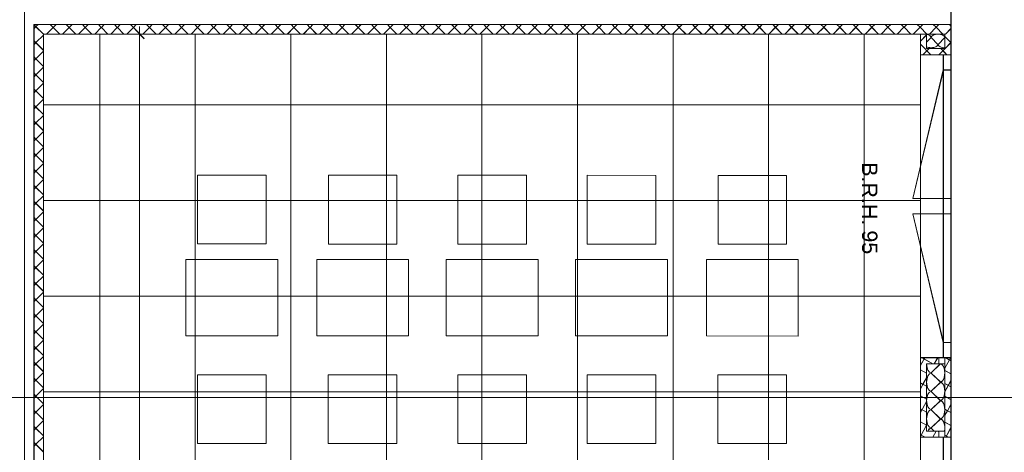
# Model space of a CAD drawing. Extents: x 229 to 926, y 37 to 878.
# Tile 19 of 163: x 552 to 681, y 308 to 365. Entities that reach past the tile are written whole.
import ezdxf
from ezdxf.lldxf.tags import DXFTag

# ---------------------------------------------------------------- set-up
doc = ezdxf.new("R2010")
doc.units = 0
doc.layers.get('0').update_dxf_attribs({"linetype": 'fein_strichliert', "lineweight": 13})
for name, color, linetype, lineweight in [('Ausstattung', 7, 'Continuous', 25), ('Axen', 7, 'Continuous', 25), ('Axen-A03CPAFYA9', 7, 'Continuous', 25), ('Deckenspiegel', 7, 'Continuous', 25), ('Fenster', 7, 'Continuous', 25), ('Fenster-A03CPAFXA9', 7, 'Continuous', 25), ('Fullfläche', 7, 'Continuous', 25), ('Fullfläche-A03CPAG4A9', 7, 'Continuous', 25), ('Maßlinien', 7, 'Continuous', 25), ('Maßlinien-A03CPAG1A9', 7, 'Continuous', 25), ('Wände', 7, 'Continuous', 25), ('Wände-A03CPAG0A9', 7, 'Continuous', 25)]:
    doc.layers.add(name, color=color, linetype=linetype, lineweight=lineweight)
doc.styles.get("Standard").update_dxf_attribs({"font": 'arial.ttf'})
tags = doc.linetypes.add('ALL_S25', pattern=[0.001, 0, -0.001]).pattern_tags.tags
tags[6:7] = [DXFTag(74, 4), DXFTag(75, 0), DXFTag(340, '0'), DXFTag(46, 1.0), DXFTag(50, 0.0), DXFTag(44, 0.0), DXFTag(45, 0.0)]
tags[4:5] = [DXFTag(74, 4), DXFTag(75, 0), DXFTag(340, '0'), DXFTag(46, 1.0), DXFTag(50, 0.0), DXFTag(44, 0.0), DXFTag(45, 0.0)]
tags = doc.linetypes.add('ALL_S25-A03CPAG2A9', pattern=[0.001, 0, -0.001]).pattern_tags.tags
tags[6:7] = [DXFTag(74, 4), DXFTag(75, 0), DXFTag(340, '0'), DXFTag(46, 1.0), DXFTag(50, 0.0), DXFTag(44, 0.0), DXFTag(45, 0.0)]
tags[4:5] = [DXFTag(74, 4), DXFTag(75, 0), DXFTag(340, '0'), DXFTag(46, 1.0), DXFTag(50, 0.0), DXFTag(44, 0.0), DXFTag(45, 0.0)]
tags = doc.linetypes.add('fein_strichliert', pattern=[4, 1, -2, 1]).pattern_tags.tags
tags[8:9] = [DXFTag(74, 4), DXFTag(75, 0), DXFTag(340, '0'), DXFTag(46, 0.0), DXFTag(50, 0.0), DXFTag(44, 0.0), DXFTag(45, 0.0)]
tags[6:7] = [DXFTag(74, 4), DXFTag(75, 0), DXFTag(340, '0'), DXFTag(46, 0.0), DXFTag(50, 0.0), DXFTag(44, 0.0), DXFTag(45, 0.0)]
tags[4:5] = [DXFTag(74, 4), DXFTag(75, 0), DXFTag(340, '0'), DXFTag(46, 0.0), DXFTag(50, 0.0), DXFTag(44, 0.0), DXFTag(45, 0.0)]
tags = doc.linetypes.add('VERDECKT2_S2', pattern=[0.0027, 0.002, -0.0007]).pattern_tags.tags
tags[6:7] = [DXFTag(74, 4), DXFTag(75, 0), DXFTag(340, '0'), DXFTag(46, 1.0), DXFTag(50, 0.0), DXFTag(44, 0.0), DXFTag(45, 0.0)]
tags[4:5] = [DXFTag(74, 4), DXFTag(75, 0), DXFTag(340, '0'), DXFTag(46, 1.0), DXFTag(50, 0.0), DXFTag(44, 0.0), DXFTag(45, 0.0)]
tags = doc.linetypes.add('VERDECKT2_S2-A03CPAG5A9', pattern=[0.0027, 0.002, -0.0007]).pattern_tags.tags
tags[6:7] = [DXFTag(74, 4), DXFTag(75, 0), DXFTag(340, '0'), DXFTag(46, 1.0), DXFTag(50, 0.0), DXFTag(44, 0.0), DXFTag(45, 0.0)]
tags[4:5] = [DXFTag(74, 4), DXFTag(75, 0), DXFTag(340, '0'), DXFTag(46, 1.0), DXFTag(50, 0.0), DXFTag(44, 0.0), DXFTag(45, 0.0)]

# ---------------------------------------------------------------- blocks, each defined once
blk = doc.blocks.new('Referenz-A03CPAFUA9', base_point=(255.73, 66.03))
at = {"layer": 'Ausstattung', "color": 0, "lineweight": -2}
for p, q in [((575.48, 335.41), (575.48, 344.38)), ((575.48, 344.38), (584.46, 344.38)), ((584.46, 344.38), (584.46, 335.41)), ((592.59, 335.4), (592.59, 344.38)), ((592.59, 344.38), (601.56, 344.38)), ((601.56, 344.38), (601.56, 335.4)), ((609.52, 335.4), (609.52, 344.38)), ((609.52, 344.38), (618.5, 344.38)), ((618.5, 344.38), (618.49, 335.4)), ((626.45, 335.4), (626.45, 344.38)), ((626.45, 344.38), (635.43, 344.37)), ((635.43, 344.37), (635.43, 335.4)), ((643.56, 335.4), (643.56, 344.37)), ((643.56, 344.37), (652.53, 344.37)), ((652.53, 344.37), (652.53, 335.4)), ((584.46, 335.41), (575.48, 335.41)), ((601.56, 335.4), (592.59, 335.4)), ((618.49, 335.4), (609.52, 335.4)), ((635.43, 335.4), (626.45, 335.4)), ((652.53, 335.4), (643.56, 335.4)), ((573.96, 323.38), (573.96, 333.37)), ((573.96, 333.37), (585.98, 333.37)), ((585.98, 333.37), (585.98, 323.38)), ((591.06, 323.38), (591.06, 333.37)), ((591.06, 333.37), (603.08, 333.37)), ((603.08, 333.37), (603.08, 323.38)), ((607.99, 323.38), (608, 333.37)), ((608, 333.37), (620.02, 333.37)), ((620.02, 333.37), (620.02, 323.38)), ((624.93, 323.38), (624.93, 333.37)), ((624.93, 333.37), (636.95, 333.37)), ((636.95, 333.37), (636.95, 323.38)), ((642.03, 323.38), (642.03, 333.37)), ((642.03, 333.37), (654.06, 333.37)), ((654.06, 333.37), (654.05, 323.37)), ((585.98, 323.38), (573.96, 323.38)), ((603.08, 323.38), (591.06, 323.38)), ((620.02, 323.38), (607.99, 323.38)), ((636.95, 323.38), (624.93, 323.38)), ((654.05, 323.37), (642.03, 323.38)), ((575.48, 309.33), (575.48, 318.3)), ((575.48, 318.3), (584.46, 318.3)), ((584.46, 318.3), (584.45, 309.33)), ((592.58, 309.33), (592.58, 318.3)), ((592.58, 318.3), (601.56, 318.3)), ((601.56, 318.3), (601.56, 309.33)), ((609.52, 309.32), (609.52, 318.3)), ((609.52, 318.3), (618.49, 318.3)), ((618.49, 318.3), (618.49, 309.32)), ((626.45, 309.32), (626.45, 318.3)), ((626.45, 318.3), (635.43, 318.3)), ((635.43, 318.3), (635.43, 309.32)), ((643.55, 309.32), (643.55, 318.3)), ((643.55, 318.3), (652.53, 318.29)), ((652.53, 318.29), (652.53, 309.32)), ((584.45, 309.33), (575.48, 309.33)), ((601.56, 309.33), (592.58, 309.33)), ((618.49, 309.32), (609.52, 309.32)), ((635.43, 309.32), (626.45, 309.32)), ((652.53, 309.32), (643.55, 309.32))]:
    blk.add_line(p, q, dxfattribs=at)
at = {"layer": 'Axen', "color": 0, "linetype": 'ALL_S25', "lineweight": -2, "ltscale": 0.13}
for p, q in [((552.84, 66.03), (552.84, 801.55)), ((674.04, 66.03), (674.04, 801.55)), ((735.55, 315.34), (301.64, 315.34))]:
    blk.add_line(p, q, dxfattribs=at)
at = {"layer": 'Fenster', "color": 0, "lineweight": -2}
for p, q in [((674.04, 360.14), (670.04, 360.14)), ((673.04, 360.14), (673.04, 320.54)), ((673.04, 358.14), (674.04, 358.14)), ((673.04, 341.34), (674.04, 341.34)), ((674.04, 339.34), (673.04, 339.34)), ((673.04, 322.54), (674.04, 322.54)), ((674.04, 320.54), (670.04, 320.54)), ((674.04, 310.14), (670.04, 310.14)), ((673.04, 310.14), (673.04, 270.54))]:
    blk.add_line(p, q, dxfattribs=at)
at = {"layer": 'Fenster', "color": 0, "linetype": 'VERDECKT2_S2', "lineweight": -2, "ltscale": 0.13}
for p, q in [((673.04, 358.14), (669.04, 341.34)), ((669.04, 341.34), (673.04, 341.34)), ((669.04, 339.34), (673.04, 339.34)), ((673.04, 322.54), (669.04, 339.34))]:
    blk.add_line(p, q, dxfattribs=at)
at = {"layer": 'Fullfläche', "color": 0, "lineweight": -2}
for p, q in [((554.09, 364.06), (554.33, 363.82)), ((554.09, 363.57), (554.33, 363.81)), ((554.33, 363.82), (554.61, 364.09)), ((554.33, 363.81), (555.34, 362.81)), ((556.58, 363.7), (555.72, 362.84)), ((556.21, 364.08), (556.58, 363.71)), ((556.96, 364.08), (556.59, 363.71)), ((556.59, 363.7), (557.45, 362.84)), ((558.68, 363.71), (557.82, 362.84)), ((558.31, 364.08), (558.68, 363.71)), ((559.06, 364.08), (558.69, 363.71)), ((558.69, 363.71), (559.55, 362.84)), ((560.78, 363.71), (559.92, 362.84)), ((560.41, 364.08), (560.78, 363.71)), ((561.16, 364.08), (560.79, 363.71)), ((560.79, 363.71), (561.65, 362.84)), ((562.88, 363.71), (562.02, 362.84)), ((562.51, 364.08), (562.88, 363.71)), ((563.26, 364.08), (562.89, 363.71)), ((562.89, 363.71), (563.75, 362.84)), ((564.98, 363.71), (564.12, 362.84)), ((564.61, 364.08), (564.98, 363.71)), ((565.36, 364.08), (564.99, 363.71)), ((564.99, 363.71), (565.85, 362.84)), ((567.08, 363.71), (566.22, 362.84)), ((566.71, 364.08), (567.08, 363.71)), ((567.46, 364.08), (567.09, 363.71)), ((567.09, 363.71), (567.95, 362.84)), ((569.18, 363.71), (568.32, 362.84)), ((568.81, 364.08), (569.18, 363.71)), ((569.56, 364.08), (569.19, 363.71)), ((569.19, 363.71), (570.05, 362.84)), ((571.28, 363.71), (570.42, 362.84)), ((570.91, 364.08), (571.28, 363.71)), ((571.66, 364.08), (571.29, 363.71)), ((571.29, 363.71), (572.15, 362.84)), ((573.38, 363.71), (572.52, 362.84)), ((573.01, 364.08), (573.38, 363.71)), ((573.76, 364.08), (573.39, 363.71)), ((573.39, 363.71), (574.25, 362.84)), ((575.48, 363.71), (574.62, 362.84)), ((575.11, 364.08), (575.48, 363.71)), ((575.86, 364.08), (575.49, 363.71)), ((575.49, 363.71), (576.35, 362.84)), ((577.58, 363.71), (576.72, 362.84)), ((577.21, 364.08), (577.58, 363.71)), ((577.96, 364.08), (577.59, 363.71)), ((577.59, 363.71), (578.45, 362.84)), ((579.68, 363.71), (578.82, 362.84)), ((579.31, 364.08), (579.68, 363.71)), ((580.06, 364.08), (579.69, 363.71)), ((579.69, 363.71), (580.55, 362.84)), ((581.78, 363.71), (580.92, 362.84)), ((581.41, 364.08), (581.78, 363.71)), ((582.16, 364.08), (581.79, 363.71)), ((581.79, 363.71), (582.65, 362.84)), ((583.88, 363.71), (583.02, 362.84)), ((583.51, 364.08), (583.88, 363.71)), ((584.26, 364.08), (583.89, 363.71)), ((583.89, 363.71), (584.75, 362.84)), ((585.98, 363.71), (585.12, 362.84)), ((585.61, 364.08), (585.98, 363.71)), ((586.36, 364.08), (585.99, 363.71)), ((585.99, 363.71), (586.86, 362.84)), ((588.08, 363.71), (587.22, 362.84)), ((587.71, 364.08), (588.08, 363.71)), ((588.46, 364.08), (588.09, 363.71)), ((588.09, 363.71), (588.96, 362.84)), ((590.18, 363.71), (589.32, 362.84)), ((589.81, 364.08), (590.18, 363.71)), ((590.56, 364.08), (590.19, 363.71)), ((590.19, 363.71), (591.06, 362.84)), ((592.28, 363.71), (591.42, 362.84)), ((591.91, 364.08), (592.28, 363.71)), ((592.66, 364.08), (592.29, 363.71)), ((592.29, 363.71), (593.16, 362.84)), ((594.38, 363.71), (593.52, 362.84)), ((594.01, 364.08), (594.38, 363.71)), ((594.76, 364.08), (594.39, 363.71)), ((594.39, 363.71), (595.26, 362.84)), ((596.48, 363.71), (595.61, 362.84)), ((596.12, 364.08), (596.48, 363.71)), ((596.86, 364.08), (596.49, 363.71)), ((596.49, 363.71), (597.36, 362.84)), ((598.58, 363.71), (597.71, 362.84)), ((598.22, 364.08), (598.58, 363.71)), ((598.96, 364.08), (598.59, 363.71)), ((598.59, 363.71), (599.46, 362.84)), ((600.68, 363.71), (599.81, 362.84)), ((600.32, 364.08), (600.68, 363.72)), ((601.06, 364.08), (600.69, 363.72)), ((600.69, 363.71), (601.56, 362.84)), ((602.78, 363.71), (601.91, 362.84)), ((602.42, 364.08), (602.78, 363.72)), ((603.16, 364.08), (602.79, 363.72)), ((602.79, 363.71), (603.66, 362.84)), ((604.88, 363.71), (604.01, 362.84)), ((604.52, 364.08), (604.88, 363.72)), ((605.26, 364.08), (604.89, 363.72)), ((604.89, 363.71), (605.76, 362.84)), ((606.98, 363.71), (606.11, 362.84)), ((606.62, 364.08), (606.98, 363.72)), ((607.36, 364.08), (606.99, 363.72)), ((606.99, 363.71), (607.86, 362.84)), ((609.08, 363.71), (608.21, 362.84)), ((608.72, 364.08), (609.08, 363.72)), ((609.46, 364.08), (609.09, 363.72)), ((609.09, 363.71), (609.96, 362.84)), ((611.18, 363.72), (610.31, 362.84)), ((610.82, 364.08), (611.18, 363.72)), ((611.56, 364.08), (611.19, 363.72)), ((611.19, 363.72), (612.06, 362.84)), ((613.28, 363.72), (612.41, 362.84)), ((612.92, 364.09), (613.28, 363.72)), ((613.66, 364.09), (613.29, 363.72)), ((613.29, 363.72), (614.16, 362.84)), ((615.38, 363.72), (614.51, 362.84)), ((615.02, 364.09), (615.38, 363.72)), ((615.75, 364.09), (615.39, 363.72)), ((615.39, 363.72), (616.26, 362.84)), ((617.48, 363.72), (616.61, 362.84)), ((617.12, 364.09), (617.48, 363.72)), ((617.85, 364.09), (617.49, 363.72)), ((617.49, 363.72), (618.36, 362.84)), ((619.58, 363.72), (618.71, 362.84)), ((619.22, 364.09), (619.58, 363.72)), ((619.95, 364.09), (619.59, 363.72)), ((619.59, 363.72), (620.46, 362.84)), ((621.68, 363.72), (620.81, 362.84)), ((621.32, 364.09), (621.68, 363.72)), ((622.05, 364.09), (621.69, 363.72)), ((621.69, 363.72), (622.56, 362.84)), ((623.78, 363.72), (622.91, 362.84)), ((623.42, 364.09), (623.78, 363.72)), ((624.15, 364.09), (623.79, 363.72)), ((623.79, 363.72), (624.66, 362.84)), ((625.88, 363.72), (625.01, 362.84)), ((625.52, 364.09), (625.88, 363.72)), ((626.25, 364.09), (625.89, 363.72)), ((625.89, 363.72), (626.76, 362.84)), ((627.98, 363.72), (627.11, 362.84)), ((627.62, 364.09), (627.98, 363.72)), ((628.35, 364.09), (627.99, 363.72)), ((627.99, 363.72), (628.86, 362.84)), ((630.08, 363.72), (629.21, 362.84)), ((629.72, 364.09), (630.08, 363.72)), ((630.45, 364.09), (630.09, 363.72)), ((630.09, 363.72), (630.96, 362.84)), ((632.18, 363.72), (631.31, 362.84)), ((631.82, 364.09), (632.18, 363.72)), ((632.55, 364.09), (632.19, 363.72)), ((632.19, 363.72), (633.06, 362.84)), ((634.28, 363.72), (633.41, 362.84)), ((633.92, 364.09), (634.28, 363.72)), ((634.65, 364.09), (634.29, 363.72)), ((634.29, 363.72), (635.16, 362.84)), ((636.38, 363.72), (635.51, 362.84)), ((636.02, 364.09), (636.38, 363.72)), ((636.75, 364.09), (636.39, 363.72)), ((636.39, 363.72), (637.26, 362.84)), ((638.48, 363.72), (637.61, 362.84)), ((638.12, 364.09), (638.48, 363.72)), ((638.85, 364.09), (638.49, 363.72)), ((638.49, 363.72), (639.37, 362.84)), ((640.58, 363.72), (639.71, 362.84)), ((640.22, 364.09), (640.58, 363.72)), ((640.95, 364.09), (640.59, 363.72)), ((640.59, 363.72), (641.47, 362.84)), ((642.68, 363.72), (641.81, 362.84)), ((642.32, 364.09), (642.68, 363.72)), ((643.05, 364.09), (642.69, 363.72)), ((642.69, 363.72), (643.57, 362.84)), ((644.78, 363.72), (643.91, 362.84)), ((644.42, 364.09), (644.78, 363.72)), ((645.15, 364.09), (644.79, 363.72)), ((644.79, 363.72), (645.67, 362.84)), ((646.88, 363.72), (646.01, 362.84)), ((646.52, 364.09), (646.88, 363.72)), ((647.25, 364.09), (646.89, 363.72)), ((646.89, 363.72), (647.77, 362.84)), ((648.98, 363.72), (648.11, 362.84)), ((648.62, 364.09), (648.98, 363.72)), ((649.35, 364.09), (648.99, 363.72)), ((648.99, 363.72), (649.87, 362.84)), ((651.08, 363.72), (650.21, 362.84)), ((650.72, 364.09), (651.08, 363.72)), ((651.45, 364.09), (651.09, 363.72)), ((651.09, 363.72), (651.97, 362.84)), ((653.18, 363.72), (652.3, 362.84)), ((652.82, 364.09), (653.18, 363.72)), ((653.55, 364.09), (653.19, 363.72)), ((653.19, 363.72), (654.07, 362.84)), ((655.28, 363.72), (654.4, 362.84)), ((654.92, 364.09), (655.28, 363.73)), ((655.65, 364.09), (655.29, 363.73)), ((655.29, 363.72), (656.17, 362.84)), ((657.38, 363.72), (656.5, 362.84)), ((657.02, 364.09), (657.38, 363.73)), ((657.75, 364.09), (657.39, 363.73)), ((657.39, 363.72), (658.27, 362.84)), ((659.48, 363.72), (658.6, 362.84)), ((659.12, 364.09), (659.48, 363.73)), ((659.85, 364.09), (659.49, 363.73)), ((659.49, 363.72), (660.37, 362.84)), ((661.58, 363.72), (660.7, 362.84)), ((661.22, 364.09), (661.58, 363.73)), ((661.95, 364.09), (661.59, 363.73)), ((661.59, 363.72), (662.47, 362.84)), ((663.68, 363.72), (662.8, 362.84)), ((663.32, 364.09), (663.68, 363.73)), ((664.05, 364.09), (663.69, 363.73)), ((663.69, 363.72), (664.57, 362.84)), ((665.78, 363.73), (664.9, 362.84)), ((665.42, 364.09), (665.78, 363.73)), ((666.15, 364.09), (665.79, 363.73)), ((665.79, 363.73), (666.67, 362.84)), ((667.88, 363.73), (667, 362.84)), ((667.52, 364.09), (667.88, 363.73)), ((668.25, 364.09), (667.89, 363.73)), ((667.89, 363.73), (668.77, 362.84)), ((669.98, 363.73), (669.1, 362.84)), ((669.62, 364.09), (669.98, 363.73)), ((670.35, 364.09), (669.99, 363.73)), ((669.99, 363.73), (670.87, 362.84)), ((672.08, 363.73), (671.2, 362.84)), ((671.72, 364.09), (672.08, 363.73)), ((672.45, 364.09), (672.09, 363.73)), ((672.09, 363.73), (672.97, 362.84)), ((674.04, 363.58), (673.3, 362.84)), ((673.82, 364.09), (674.04, 363.88)), ((554.09, 361.96), (554.33, 361.72)), ((554.33, 361.72), (555.34, 362.72)), ((555.34, 362.86), (555.35, 362.84)), ((670.84, 362.72), (670.04, 361.92)), ((670.81, 362.84), (670.84, 362.81)), ((671.42, 362.39), (670.84, 361.79)), ((672.32, 361.49), (671.46, 362.39)), ((673.22, 362.39), (672.36, 361.49)), ((674.03, 361.72), (673.24, 362.51)), ((554.09, 361.47), (554.33, 361.71)), ((554.33, 361.71), (555.34, 360.71)), ((670.04, 361.52), (671.41, 360.14)), ((671.16, 360.94), (670.36, 360.14)), ((673.24, 360.92), (672.46, 360.14)), ((672.71, 360.94), (673.24, 360.41)), ((674.03, 361.71), (673.24, 360.92)), ((674.04, 361.72), (674.04, 361.72)), ((674.04, 361.71), (674.04, 361.71)), ((554.09, 359.86), (554.33, 359.62)), ((554.09, 359.37), (554.33, 359.61)), ((554.33, 359.62), (555.34, 360.62)), ((554.33, 359.61), (555.34, 358.61)), ((673.51, 360.14), (673.24, 360.41)), ((554.33, 357.52), (555.34, 358.52)), ((554.09, 357.76), (554.33, 357.52)), ((554.09, 357.27), (554.33, 357.51)), ((554.33, 357.51), (555.34, 356.51)), ((554.09, 355.66), (554.33, 355.42)), ((554.33, 355.42), (555.34, 356.42)), ((554.09, 355.17), (554.33, 355.41)), ((554.33, 355.41), (555.34, 354.41)), ((554.33, 353.32), (555.34, 354.32)), ((554.09, 353.56), (554.33, 353.32)), ((554.09, 353.07), (554.33, 353.31)), ((554.33, 353.31), (555.34, 352.31)), ((554.33, 351.22), (555.34, 352.22)), ((554.09, 351.46), (554.33, 351.22)), ((554.09, 350.97), (554.33, 351.21)), ((554.33, 351.21), (555.34, 350.21)), ((554.09, 349.36), (554.33, 349.12)), ((554.09, 348.87), (554.33, 349.11)), ((554.33, 349.12), (555.34, 350.12)), ((554.33, 349.11), (555.34, 348.11)), ((554.33, 347.02), (555.34, 348.02)), ((554.09, 347.26), (554.33, 347.02)), ((554.09, 346.77), (554.33, 347.01)), ((554.33, 347.01), (555.34, 346.01)), ((554.33, 344.92), (555.34, 345.92)), ((554.09, 345.16), (554.33, 344.92)), ((554.09, 344.67), (554.33, 344.91)), ((554.33, 344.91), (555.34, 343.91)), ((554.09, 343.06), (554.33, 342.82)), ((554.09, 342.57), (554.33, 342.81)), ((554.33, 342.82), (555.34, 343.82)), ((554.33, 342.81), (555.34, 341.81)), ((554.33, 340.72), (555.34, 341.72)), ((554.09, 340.96), (554.33, 340.72)), ((554.09, 340.47), (554.33, 340.71)), ((554.33, 340.71), (555.34, 339.71)), ((554.09, 338.86), (554.33, 338.62)), ((554.33, 338.62), (555.34, 339.62)), ((554.09, 338.37), (554.33, 338.61)), ((554.33, 338.61), (555.34, 337.61)), ((554.33, 336.52), (555.34, 337.52)), ((554.09, 336.76), (554.33, 336.52)), ((554.09, 336.27), (554.33, 336.51)), ((554.33, 336.51), (555.34, 335.51)), ((554.33, 334.42), (555.34, 335.42)), ((554.09, 334.66), (554.33, 334.42)), ((554.09, 334.17), (554.33, 334.41)), ((554.33, 334.41), (555.34, 333.41)), ((554.09, 332.56), (554.33, 332.32)), ((554.09, 332.07), (554.33, 332.31)), ((554.33, 332.32), (555.34, 333.32)), ((554.33, 332.31), (555.34, 331.31)), ((554.33, 330.22), (555.34, 331.22)), ((554.09, 330.46), (554.33, 330.22)), ((554.09, 329.97), (554.33, 330.21)), ((554.33, 330.21), (555.34, 329.21)), ((554.33, 328.12), (555.34, 329.12)), ((554.09, 328.36), (554.33, 328.12)), ((554.09, 327.87), (554.33, 328.11)), ((554.33, 328.11), (555.34, 327.11)), ((554.09, 326.26), (554.33, 326.02)), ((554.09, 325.77), (554.33, 326.01)), ((554.33, 326.02), (555.34, 327.02)), ((554.33, 326.01), (555.34, 325.01)), ((554.33, 323.92), (555.34, 324.92)), ((554.09, 324.16), (554.33, 323.92)), ((554.09, 323.67), (554.33, 323.91)), ((554.33, 323.91), (555.34, 322.91)), ((554.09, 322.06), (554.33, 321.82)), ((554.33, 321.82), (555.34, 322.82)), ((554.09, 321.57), (554.33, 321.81)), ((554.33, 321.81), (555.34, 320.81)), ((554.33, 319.72), (555.34, 320.72)), ((554.09, 319.96), (554.33, 319.72)), ((554.09, 319.47), (554.33, 319.71)), ((554.33, 319.71), (555.34, 318.71)), ((670.59, 320.54), (670.04, 319.53)), ((670.21, 320.54), (671.66, 319.74)), ((672.64, 319.72), (671.44, 318.57)), ((672.29, 320.54), (671.85, 319.74)), ((673.82, 320.25), (673.24, 319.19)), ((673.29, 320.54), (673.82, 320.25)), ((673.98, 320.54), (673.82, 320.25)), ((673.82, 320.25), (674.04, 320.13)), ((554.33, 317.62), (555.34, 318.62)), ((670.04, 318.94), (670.84, 318.5)), ((671.44, 318.52), (672.64, 317.37)), ((673.24, 318.88), (674.04, 318.44)), ((554.09, 317.86), (554.33, 317.62)), ((554.09, 317.37), (554.33, 317.61)), ((554.33, 317.61), (555.34, 316.61)), ((670.04, 317.25), (670.37, 317.06)), ((670.37, 317.06), (670.04, 316.45)), ((670.84, 317.9), (670.38, 317.06)), ((670.38, 317.06), (670.84, 316.81)), ((672.64, 317.32), (671.44, 316.17)), ((674.04, 317.56), (673.24, 316.1)), ((673.24, 317.18), (674.04, 316.74)), ((554.09, 315.76), (554.33, 315.52)), ((554.33, 315.52), (555.34, 316.52)), ((671.44, 316.12), (672.64, 314.97)), ((554.09, 315.27), (554.33, 315.51)), ((554.33, 315.51), (555.34, 314.51)), ((554.33, 313.42), (555.34, 314.42)), ((670.04, 315.55), (670.84, 315.11)), ((670.84, 314.82), (670.04, 313.37)), ((672.64, 314.92), (671.44, 313.77)), ((673.24, 315.49), (674.04, 315.05)), ((674.04, 314.48), (673.56, 313.62)), ((554.09, 313.66), (554.33, 313.42)), ((554.09, 313.17), (554.33, 313.41)), ((554.33, 313.41), (555.34, 312.41)), ((670.04, 313.86), (670.84, 313.42)), ((671.44, 313.72), (672.64, 312.57)), ((673.24, 313.79), (673.56, 313.62)), ((673.56, 313.61), (673.24, 313.02)), ((673.56, 313.62), (674.04, 313.36)), ((554.33, 311.32), (555.34, 312.32)), ((670.04, 312.17), (670.84, 311.73)), ((670.84, 311.74), (670.12, 310.43)), ((672.64, 312.52), (671.44, 311.37)), ((673.24, 312.1), (674.04, 311.66)), ((554.09, 311.56), (554.33, 311.32)), ((554.09, 311.07), (554.33, 311.31)), ((554.33, 311.31), (555.34, 310.31)), ((670.04, 310.47), (670.11, 310.43)), ((670.11, 310.43), (670.04, 310.28)), ((670.12, 310.43), (670.64, 310.14)), ((671.44, 311.32), (671.83, 310.94)), ((672.09, 310.94), (671.65, 310.14)), ((672.26, 310.94), (672.44, 310.85)), ((673.24, 310.41), (673.72, 310.14)), ((674.04, 311.4), (673.35, 310.14)), ((554.09, 309.46), (554.33, 309.22)), ((554.09, 308.97), (554.33, 309.21)), ((554.33, 309.22), (555.34, 310.22)), ((554.33, 309.21), (555.34, 308.21))]:
    blk.add_line(p, q, dxfattribs=at)
for centre, major_axis, start_param, end_param in [((670.54, 362.39), (-0.882, 0), 3.141593, 4.365222), ((672.34, 362.39), (-0.882, 0), 3.141593, 6.283185), ((671.44, 361.49), (-0.882, 0), 0.822641, 1.570796), ((671.44, 361.49), (-0.882, 0), 1.570796, 3.141593), ((673.24, 361.49), (-0.882, 0), 0, 1.570763), ((671.44, 319.74), (0, -1.18), 4.712394, 6.283185), ((672.64, 318.54), (0, -1.18), 0, 3.141593), ((671.44, 317.34), (0, -1.18), 3.141593, 4.712389), ((671.44, 317.34), (0, -1.18), 4.712389, 6.283185), ((672.64, 316.14), (0, -1.18), 0, 3.141593), ((671.44, 314.94), (0, -1.18), 3.141593, 4.712389), ((671.44, 314.94), (0, -1.18), 4.712389, 6.283185), ((672.64, 313.74), (0, -1.18), 0, 3.141593), ((671.44, 312.54), (0, -1.18), 3.141593, 4.712389), ((671.44, 312.54), (0, -1.18), 4.712389, 6.283185), ((672.64, 311.34), (0, -1.18), 1.223726, 3.141593), ((671.44, 310.14), (0, -1.18), 3.141593, 3.964219)]:
    blk.add_ellipse(centre, major_axis=major_axis, ratio=0.5, start_param=start_param, end_param=end_param, dxfattribs=at)
at = {"layer": 'Maßlinien', "color": 0, "lineweight": -2}
for p, q in [((567.3, 363.44), (568.5, 362.24)), ((567.9, 362.84), (567.9, 363.84)), ((567.9, 362.84), (566.9, 362.84)), ((567.9, 362.84), (568.9, 362.84)), ((567.9, 362.84), (567.9, 287.66))]:
    blk.add_line(p, q, dxfattribs=at)
at = {"layer": 'Wände', "color": 0, "lineweight": -2}
for p, q in [((552.84, 200.44), (552.84, 380.25)), ((674.04, 215.34), (674.04, 365.34)), ((674.04, 364.09), (554.09, 364.09)), ((554.09, 364.09), (554.09, 200.44)), ((555.34, 362.84), (555.34, 315.34)), ((673.24, 362.84), (555.34, 362.84)), ((670.04, 166.14), (670.04, 362.84)), ((670.84, 362.84), (670.84, 360.94)), ((673.24, 360.94), (673.24, 362.84)), ((670.84, 360.94), (673.24, 360.94)), ((673.24, 319.74), (670.84, 319.74)), ((670.84, 319.74), (670.84, 310.94)), ((672.44, 319.74), (672.44, 320.54)), ((673.24, 310.14), (673.24, 320.54)), ((555.34, 315.34), (555.34, 265.34)), ((670.84, 310.94), (673.24, 310.94)), ((672.44, 310.94), (672.44, 310.14))]:
    blk.add_line(p, q, dxfattribs=at)
at = {"layer": 'Maßlinien', "color": 0, "lineweight": -2, "char_height": 2, "attachment_point": 1, "rotation": 270}
for s, insert in [('{\\fArial;B.R.H.}', (664.41, 346.09)), ('{\\fArial;95}', (664.41, 337.18))]:
    blk.add_mtext(s, dxfattribs=dict(at, insert=insert))
blk = doc.blocks.new('Referenz-A03CPAG8A9', base_point=(281.6, 66.03))
at = {"layer": 'Axen-A03CPAFYA9', "color": 0, "linetype": 'ALL_S25-A03CPAG2A9', "lineweight": -2, "ltscale": 0.13}
for p, q in [((552.83, 66.03), (552.83, 801.55)), ((674.03, 66.03), (674.03, 801.55)), ((735.55, 315.35), (301.64, 315.35))]:
    blk.add_line(p, q, dxfattribs=at)
at = {"layer": 'Deckenspiegel', "color": 0, "lineweight": -2}
for p, q in [((670.03, 362.85), (555.33, 362.85)), ((555.33, 362.85), (555.33, 169.35)), ((562.68, 362.85), (562.68, 169.35)), ((575.18, 362.85), (575.18, 169.35)), ((587.68, 362.85), (587.68, 169.35)), ((600.18, 362.85), (600.18, 169.35)), ((612.68, 362.85), (612.68, 169.35)), ((625.18, 362.85), (625.18, 169.35)), ((637.68, 362.85), (637.68, 169.35)), ((650.18, 362.85), (650.18, 169.35)), ((662.68, 362.85), (662.68, 169.35)), ((670.03, 169.35), (670.03, 362.85)), ((670.03, 353.6), (555.33, 353.6)), ((670.03, 341.1), (555.33, 341.1)), ((670.03, 328.6), (555.33, 328.6)), ((670.03, 316.1), (555.33, 316.1))]:
    blk.add_line(p, q, dxfattribs=at)
at = {"layer": 'Fenster-A03CPAFXA9', "color": 0, "lineweight": -2}
for p, q in [((674.03, 360.15), (670.03, 360.15)), ((673.03, 360.15), (673.03, 320.55)), ((673.03, 358.15), (674.03, 358.15)), ((673.03, 341.35), (674.03, 341.35)), ((674.03, 339.35), (673.03, 339.35)), ((673.03, 322.55), (674.03, 322.55)), ((674.03, 320.55), (670.03, 320.55)), ((674.03, 310.15), (670.03, 310.15)), ((673.03, 310.15), (673.03, 270.55))]:
    blk.add_line(p, q, dxfattribs=at)
at = {"layer": 'Fenster-A03CPAFXA9', "color": 0, "linetype": 'VERDECKT2_S2-A03CPAG5A9', "lineweight": -2, "ltscale": 0.13}
for p, q in [((673.03, 358.15), (669.03, 341.35)), ((669.03, 341.35), (673.03, 341.35)), ((669.03, 339.35), (673.03, 339.35)), ((673.03, 322.55), (669.03, 339.35))]:
    blk.add_line(p, q, dxfattribs=at)
at = {"layer": 'Fullfläche-A03CPAG4A9', "color": 0, "lineweight": -2}
for p, q in [((554.08, 364.07), (554.33, 363.82)), ((554.08, 363.57), (554.33, 363.82)), ((554.33, 363.82), (554.61, 364.1)), ((554.33, 363.82), (555.33, 362.82)), ((556.58, 363.71), (555.72, 362.85)), ((556.21, 364.08), (556.58, 363.71)), ((556.96, 364.08), (556.59, 363.71)), ((556.59, 363.71), (557.45, 362.85)), ((558.68, 363.71), (557.82, 362.85)), ((558.31, 364.08), (558.68, 363.71)), ((559.06, 364.08), (558.69, 363.71)), ((558.69, 363.71), (559.55, 362.85)), ((560.78, 363.71), (559.92, 362.85)), ((560.41, 364.08), (560.78, 363.71)), ((561.16, 364.08), (560.79, 363.71)), ((560.79, 363.71), (561.65, 362.85)), ((562.88, 363.71), (562.02, 362.85)), ((562.51, 364.08), (562.88, 363.71)), ((563.26, 364.08), (562.89, 363.71)), ((562.89, 363.71), (563.75, 362.85)), ((564.98, 363.71), (564.12, 362.85)), ((564.61, 364.08), (564.98, 363.71)), ((565.36, 364.08), (564.99, 363.71)), ((564.99, 363.71), (565.85, 362.85)), ((567.08, 363.71), (566.22, 362.85)), ((566.71, 364.08), (567.08, 363.71)), ((567.46, 364.08), (567.09, 363.71)), ((567.09, 363.71), (567.95, 362.85)), ((569.18, 363.71), (568.32, 362.85)), ((568.81, 364.08), (569.18, 363.71)), ((569.56, 364.08), (569.19, 363.71)), ((569.19, 363.71), (570.05, 362.85)), ((571.28, 363.71), (570.42, 362.85)), ((570.91, 364.08), (571.28, 363.71)), ((571.66, 364.08), (571.29, 363.71)), ((571.29, 363.71), (572.15, 362.85)), ((573.38, 363.71), (572.52, 362.85)), ((573.01, 364.08), (573.38, 363.71)), ((573.76, 364.08), (573.39, 363.71)), ((573.39, 363.71), (574.25, 362.85)), ((575.48, 363.71), (574.62, 362.85)), ((575.11, 364.08), (575.48, 363.71)), ((575.85, 364.08), (575.49, 363.71)), ((575.49, 363.71), (576.35, 362.85)), ((577.58, 363.71), (576.72, 362.85)), ((577.21, 364.09), (577.58, 363.72)), ((577.95, 364.09), (577.59, 363.72)), ((577.59, 363.71), (578.45, 362.85)), ((579.68, 363.71), (578.82, 362.85)), ((579.31, 364.09), (579.68, 363.72)), ((580.05, 364.09), (579.69, 363.72)), ((579.69, 363.71), (580.55, 362.85)), ((581.78, 363.71), (580.92, 362.85)), ((581.41, 364.09), (581.78, 363.72)), ((582.15, 364.09), (581.79, 363.72)), ((581.79, 363.71), (582.65, 362.85)), ((583.88, 363.71), (583.01, 362.85)), ((583.51, 364.09), (583.88, 363.72)), ((584.25, 364.09), (583.89, 363.72)), ((583.89, 363.71), (584.75, 362.85)), ((585.98, 363.71), (585.11, 362.85)), ((585.61, 364.09), (585.98, 363.72)), ((586.35, 364.09), (585.99, 363.72)), ((585.99, 363.71), (586.85, 362.85)), ((588.08, 363.72), (587.21, 362.85)), ((587.71, 364.09), (588.08, 363.72)), ((588.45, 364.09), (588.09, 363.72)), ((588.09, 363.72), (588.95, 362.85)), ((590.18, 363.72), (589.31, 362.85)), ((589.81, 364.09), (590.18, 363.72)), ((590.55, 364.09), (590.19, 363.72)), ((590.19, 363.72), (591.05, 362.85)), ((592.28, 363.72), (591.41, 362.85)), ((591.91, 364.09), (592.28, 363.72)), ((592.65, 364.09), (592.29, 363.72)), ((592.29, 363.72), (593.15, 362.85)), ((594.38, 363.72), (593.51, 362.85)), ((594.01, 364.09), (594.38, 363.72)), ((594.75, 364.09), (594.39, 363.72)), ((594.39, 363.72), (595.25, 362.85)), ((596.48, 363.72), (595.61, 362.85)), ((596.11, 364.09), (596.48, 363.72)), ((596.85, 364.09), (596.49, 363.72)), ((596.49, 363.72), (597.35, 362.85)), ((598.58, 363.72), (597.71, 362.85)), ((598.21, 364.09), (598.58, 363.72)), ((598.95, 364.09), (598.59, 363.72)), ((598.59, 363.72), (599.45, 362.85)), ((600.68, 363.72), (599.81, 362.85)), ((600.31, 364.09), (600.68, 363.72)), ((601.05, 364.09), (600.69, 363.72)), ((600.69, 363.72), (601.56, 362.85)), ((602.78, 363.72), (601.91, 362.85)), ((602.41, 364.09), (602.78, 363.72)), ((603.15, 364.09), (602.79, 363.72)), ((602.79, 363.72), (603.66, 362.85)), ((604.88, 363.72), (604.01, 362.85)), ((604.51, 364.09), (604.88, 363.72)), ((605.25, 364.09), (604.89, 363.72)), ((604.89, 363.72), (605.76, 362.85)), ((606.98, 363.72), (606.11, 362.85)), ((606.61, 364.09), (606.98, 363.72)), ((607.35, 364.09), (606.99, 363.72)), ((606.99, 363.72), (607.86, 362.85)), ((609.08, 363.72), (608.21, 362.85)), ((608.71, 364.09), (609.08, 363.72)), ((609.45, 364.09), (609.09, 363.72)), ((609.09, 363.72), (609.96, 362.85)), ((611.18, 363.72), (610.31, 362.85)), ((610.81, 364.09), (611.18, 363.72)), ((611.55, 364.09), (611.19, 363.72)), ((611.19, 363.72), (612.06, 362.85)), ((613.28, 363.72), (612.41, 362.85)), ((612.91, 364.09), (613.28, 363.72)), ((613.65, 364.09), (613.29, 363.72)), ((613.29, 363.72), (614.16, 362.85)), ((615.38, 363.72), (614.51, 362.85)), ((615.01, 364.09), (615.38, 363.72)), ((615.75, 364.09), (615.39, 363.72)), ((615.39, 363.72), (616.26, 362.85)), ((617.48, 363.72), (616.61, 362.85)), ((617.11, 364.09), (617.48, 363.72)), ((617.85, 364.09), (617.49, 363.72)), ((617.49, 363.72), (618.36, 362.85)), ((619.58, 363.72), (618.71, 362.85)), ((619.21, 364.09), (619.58, 363.72)), ((619.95, 364.09), (619.59, 363.72)), ((619.59, 363.72), (620.46, 362.85)), ((621.68, 363.72), (620.81, 362.85)), ((621.31, 364.09), (621.68, 363.72)), ((622.05, 364.09), (621.69, 363.72)), ((621.69, 363.72), (622.56, 362.85)), ((623.78, 363.72), (622.91, 362.85)), ((623.41, 364.09), (623.78, 363.72)), ((624.15, 364.09), (623.79, 363.72)), ((623.79, 363.72), (624.66, 362.85)), ((625.88, 363.72), (625.01, 362.85)), ((625.51, 364.09), (625.88, 363.72)), ((626.25, 364.09), (625.89, 363.72)), ((625.89, 363.72), (626.76, 362.85)), ((627.98, 363.72), (627.11, 362.85)), ((627.61, 364.09), (627.98, 363.72)), ((628.35, 364.09), (627.99, 363.72)), ((627.99, 363.72), (628.86, 362.85)), ((630.08, 363.72), (629.21, 362.85)), ((629.71, 364.09), (630.08, 363.72)), ((630.45, 364.09), (630.09, 363.72)), ((630.09, 363.72), (630.96, 362.85)), ((632.18, 363.72), (631.31, 362.85)), ((631.81, 364.09), (632.18, 363.73)), ((632.55, 364.09), (632.19, 363.73)), ((632.19, 363.72), (633.06, 362.85)), ((634.28, 363.72), (633.41, 362.85)), ((633.91, 364.09), (634.28, 363.73)), ((634.65, 364.09), (634.29, 363.73)), ((634.29, 363.72), (635.16, 362.85)), ((636.38, 363.72), (635.5, 362.85)), ((636.02, 364.09), (636.38, 363.73)), ((636.75, 364.09), (636.39, 363.73)), ((636.39, 363.72), (637.26, 362.85)), ((638.48, 363.72), (637.6, 362.85)), ((638.12, 364.09), (638.48, 363.73)), ((638.85, 364.09), (638.49, 363.73)), ((638.49, 363.72), (639.36, 362.85)), ((640.58, 363.72), (639.7, 362.85)), ((640.22, 364.09), (640.58, 363.73)), ((640.95, 364.09), (640.59, 363.73)), ((640.59, 363.72), (641.46, 362.85)), ((642.68, 363.73), (641.8, 362.85)), ((642.32, 364.09), (642.68, 363.73)), ((643.05, 364.09), (642.69, 363.73)), ((642.69, 363.73), (643.56, 362.85)), ((644.78, 363.73), (643.9, 362.85)), ((644.42, 364.09), (644.78, 363.73)), ((645.15, 364.09), (644.79, 363.73)), ((644.79, 363.73), (645.66, 362.85)), ((646.88, 363.73), (646, 362.85)), ((646.52, 364.09), (646.88, 363.73)), ((647.25, 364.09), (646.89, 363.73)), ((646.89, 363.73), (647.76, 362.85)), ((648.98, 363.73), (648.1, 362.85)), ((648.62, 364.09), (648.98, 363.73)), ((649.35, 364.09), (648.99, 363.73)), ((648.99, 363.73), (649.86, 362.85)), ((651.08, 363.73), (650.2, 362.85)), ((650.72, 364.09), (651.08, 363.73)), ((651.45, 364.09), (651.09, 363.73)), ((651.09, 363.73), (651.96, 362.85)), ((653.18, 363.73), (652.3, 362.85)), ((652.82, 364.09), (653.18, 363.73)), ((653.55, 364.09), (653.19, 363.73)), ((653.19, 363.73), (654.06, 362.85)), ((655.28, 363.73), (654.4, 362.85)), ((654.92, 364.09), (655.28, 363.73)), ((655.65, 364.09), (655.29, 363.73)), ((655.29, 363.73), (656.17, 362.85)), ((657.38, 363.73), (656.5, 362.85)), ((657.02, 364.09), (657.38, 363.73)), ((657.75, 364.09), (657.39, 363.73)), ((657.39, 363.73), (658.27, 362.85)), ((659.48, 363.73), (658.6, 362.85)), ((659.12, 364.1), (659.48, 363.73)), ((659.85, 364.1), (659.49, 363.73)), ((659.49, 363.73), (660.37, 362.85)), ((661.58, 363.73), (660.7, 362.85)), ((661.22, 364.1), (661.58, 363.73)), ((661.95, 364.1), (661.59, 363.73)), ((661.59, 363.73), (662.47, 362.85)), ((663.68, 363.73), (662.8, 362.85)), ((663.32, 364.1), (663.68, 363.73)), ((664.05, 364.1), (663.69, 363.73)), ((663.69, 363.73), (664.57, 362.85)), ((665.78, 363.73), (664.9, 362.85)), ((665.42, 364.1), (665.78, 363.73)), ((666.15, 364.1), (665.79, 363.73)), ((665.79, 363.73), (666.67, 362.85)), ((667.88, 363.73), (667, 362.85)), ((667.52, 364.1), (667.88, 363.73)), ((668.25, 364.1), (667.89, 363.73)), ((667.89, 363.73), (668.77, 362.85)), ((669.98, 363.73), (669.1, 362.85)), ((669.62, 364.1), (669.98, 363.73)), ((670.35, 364.1), (669.99, 363.73)), ((669.99, 363.73), (670.87, 362.85)), ((672.08, 363.73), (671.2, 362.85)), ((671.72, 364.1), (672.08, 363.73)), ((672.45, 364.1), (672.09, 363.73)), ((672.09, 363.73), (672.97, 362.85)), ((674.03, 363.58), (673.3, 362.85)), ((673.82, 364.1), (674.03, 363.88)), ((554.08, 361.97), (554.33, 361.72)), ((554.33, 361.72), (555.33, 362.72)), ((555.33, 362.86), (555.35, 362.85)), ((670.83, 362.73), (670.03, 361.92)), ((670.81, 362.85), (670.83, 362.82)), ((671.42, 362.4), (670.83, 361.79)), ((672.32, 361.5), (671.45, 362.4)), ((673.22, 362.4), (672.35, 361.5)), ((674.03, 361.72), (673.23, 362.52)), ((554.08, 361.47), (554.33, 361.72)), ((554.33, 361.72), (555.33, 360.72)), ((670.03, 361.52), (671.41, 360.15)), ((671.16, 360.95), (670.36, 360.15)), ((673.23, 360.93), (672.46, 360.15)), ((672.71, 360.95), (673.23, 360.42)), ((674.03, 361.72), (673.23, 360.92)), ((674.03, 361.72), (674.03, 361.72)), ((674.03, 361.72), (674.03, 361.72)), ((554.08, 359.87), (554.33, 359.62)), ((554.08, 359.37), (554.33, 359.62)), ((554.33, 359.62), (555.33, 360.62)), ((554.33, 359.62), (555.33, 358.62)), ((673.51, 360.15), (673.23, 360.42)), ((554.33, 357.52), (555.33, 358.52)), ((554.08, 357.77), (554.33, 357.52)), ((554.08, 357.27), (554.33, 357.52)), ((554.33, 357.52), (555.33, 356.52)), ((554.08, 355.67), (554.33, 355.42)), ((554.33, 355.42), (555.33, 356.42)), ((554.08, 355.17), (554.33, 355.42)), ((554.33, 355.42), (555.33, 354.42)), ((554.33, 353.32), (555.33, 354.32)), ((554.08, 353.57), (554.33, 353.32)), ((554.08, 353.07), (554.33, 353.32)), ((554.33, 353.32), (555.33, 352.32)), ((554.33, 351.22), (555.33, 352.22)), ((554.08, 351.47), (554.33, 351.22)), ((554.08, 350.97), (554.33, 351.22)), ((554.33, 351.22), (555.33, 350.22)), ((554.08, 349.37), (554.33, 349.12)), ((554.08, 348.87), (554.33, 349.12)), ((554.33, 349.12), (555.33, 350.12)), ((554.33, 349.12), (555.33, 348.12)), ((554.33, 347.02), (555.33, 348.02)), ((554.08, 347.27), (554.33, 347.02)), ((554.08, 346.77), (554.33, 347.02)), ((554.33, 347.02), (555.33, 346.02)), ((554.33, 344.92), (555.33, 345.92)), ((554.08, 345.17), (554.33, 344.92)), ((554.08, 344.67), (554.33, 344.92)), ((554.33, 344.92), (555.33, 343.92)), ((554.08, 343.07), (554.33, 342.82)), ((554.08, 342.57), (554.33, 342.82)), ((554.33, 342.82), (555.33, 343.82)), ((554.33, 342.82), (555.33, 341.82)), ((554.33, 340.72), (555.33, 341.72)), ((554.08, 340.97), (554.33, 340.72)), ((554.08, 340.47), (554.33, 340.72)), ((554.33, 340.72), (555.33, 339.72)), ((554.08, 338.87), (554.33, 338.62)), ((554.33, 338.62), (555.33, 339.62)), ((554.08, 338.37), (554.33, 338.62)), ((554.33, 338.62), (555.33, 337.62)), ((554.33, 336.52), (555.33, 337.52)), ((554.08, 336.77), (554.33, 336.52)), ((554.08, 336.27), (554.33, 336.52)), ((554.33, 336.52), (555.33, 335.52)), ((554.33, 334.42), (555.33, 335.42)), ((554.08, 334.67), (554.33, 334.42)), ((554.08, 334.17), (554.33, 334.42)), ((554.33, 334.42), (555.33, 333.42)), ((554.08, 332.57), (554.33, 332.32)), ((554.08, 332.07), (554.33, 332.32)), ((554.33, 332.32), (555.33, 333.32)), ((554.33, 332.32), (555.33, 331.32)), ((554.33, 330.22), (555.33, 331.22)), ((554.08, 330.47), (554.33, 330.22)), ((554.08, 329.97), (554.33, 330.22)), ((554.33, 330.22), (555.33, 329.22)), ((554.33, 328.12), (555.33, 329.12)), ((554.08, 328.37), (554.33, 328.12)), ((554.08, 327.87), (554.33, 328.12)), ((554.33, 328.12), (555.33, 327.12)), ((554.08, 326.27), (554.33, 326.02)), ((554.08, 325.77), (554.33, 326.02)), ((554.33, 326.02), (555.33, 327.02)), ((554.33, 326.02), (555.33, 325.02)), ((554.33, 323.92), (555.33, 324.92)), ((554.08, 324.17), (554.33, 323.92)), ((554.08, 323.67), (554.33, 323.92)), ((554.33, 323.92), (555.33, 322.92)), ((554.08, 322.07), (554.33, 321.82)), ((554.33, 321.82), (555.33, 322.82)), ((554.08, 321.57), (554.33, 321.82)), ((554.33, 321.82), (555.33, 320.82)), ((554.33, 319.72), (555.33, 320.72)), ((554.08, 319.97), (554.33, 319.72)), ((554.08, 319.47), (554.33, 319.72)), ((554.33, 319.72), (555.33, 318.72)), ((670.59, 320.55), (670.03, 319.54)), ((670.21, 320.55), (671.66, 319.75)), ((672.63, 319.72), (671.43, 318.57)), ((672.28, 320.55), (671.84, 319.75)), ((673.82, 320.26), (673.23, 319.19)), ((673.29, 320.55), (673.81, 320.26)), ((673.98, 320.55), (673.82, 320.26)), ((673.82, 320.26), (674.03, 320.14)), ((554.33, 317.62), (555.33, 318.62)), ((670.03, 318.95), (670.83, 318.51)), ((671.43, 318.52), (672.63, 317.37)), ((673.23, 318.88), (674.03, 318.44)), ((554.08, 317.87), (554.33, 317.62)), ((554.08, 317.37), (554.33, 317.62)), ((554.33, 317.62), (555.33, 316.62)), ((670.03, 317.25), (670.37, 317.07)), ((670.37, 317.07), (670.03, 316.45)), ((670.83, 317.91), (670.37, 317.07)), ((670.37, 317.07), (670.83, 316.81)), ((672.63, 317.32), (671.43, 316.17)), ((674.03, 317.57), (673.23, 316.11)), ((673.23, 317.19), (674.03, 316.75)), ((554.08, 315.77), (554.33, 315.52)), ((554.33, 315.52), (555.33, 316.52)), ((670.03, 315.56), (670.83, 315.12)), ((671.43, 316.12), (672.63, 314.97)), ((554.08, 315.27), (554.33, 315.52)), ((554.33, 315.52), (555.33, 314.52)), ((554.33, 313.42), (555.33, 314.42)), ((670.83, 314.83), (670.03, 313.37)), ((672.63, 314.92), (671.43, 313.77)), ((673.23, 315.5), (674.03, 315.06)), ((674.03, 314.48), (673.56, 313.62)), ((554.08, 313.67), (554.33, 313.42)), ((554.08, 313.17), (554.33, 313.42)), ((554.33, 313.42), (555.33, 312.42)), ((670.03, 313.86), (670.83, 313.42)), ((671.43, 313.72), (672.63, 312.57)), ((673.23, 313.8), (673.56, 313.62)), ((673.56, 313.62), (673.23, 313.03)), ((673.56, 313.62), (674.03, 313.36)), ((554.33, 311.32), (555.33, 312.32)), ((670.03, 312.17), (670.83, 311.73)), ((670.83, 311.74), (670.11, 310.43)), ((672.63, 312.52), (671.43, 311.37)), ((673.23, 312.11), (674.03, 311.67)), ((554.08, 311.57), (554.33, 311.32)), ((554.08, 311.07), (554.33, 311.32)), ((554.33, 311.32), (555.33, 310.32)), ((670.03, 310.47), (670.11, 310.43)), ((670.11, 310.43), (670.03, 310.29)), ((670.11, 310.43), (670.63, 310.15)), ((671.43, 311.32), (671.82, 310.95)), ((672.09, 310.95), (671.65, 310.15)), ((672.26, 310.95), (672.43, 310.85)), ((673.23, 310.41), (673.71, 310.15)), ((674.03, 311.4), (673.34, 310.15)), ((554.08, 309.47), (554.33, 309.22)), ((554.08, 308.97), (554.33, 309.22)), ((554.33, 309.22), (555.33, 310.22)), ((554.33, 309.22), (555.33, 308.22))]:
    blk.add_line(p, q, dxfattribs=at)
for centre, major_axis, start_param, end_param in [((670.53, 362.4), (-0.882, 0), 3.141593, 4.365222), ((672.33, 362.4), (-0.882, 0), 3.141593, 6.283185), ((671.43, 361.5), (-0.882, 0), 0.822641, 1.570796), ((671.43, 361.5), (-0.882, 0), 1.570796, 3.141593), ((673.23, 361.5), (-0.882, 0), 0, 1.570763), ((671.43, 319.75), (0, -1.18), 4.712394, 6.283185), ((672.63, 318.55), (0, -1.18), 0, 3.141593), ((671.43, 317.35), (0, -1.18), 3.141593, 4.712389), ((671.43, 317.35), (0, -1.18), 4.712389, 6.283185), ((672.63, 316.15), (0, -1.18), 0, 3.141593), ((671.43, 314.95), (0, -1.18), 3.141593, 4.712389), ((671.43, 314.95), (0, -1.18), 4.712389, 6.283185), ((672.63, 313.75), (0, -1.18), 0, 3.141593), ((671.43, 312.55), (0, -1.18), 3.141593, 4.712389), ((671.43, 312.55), (0, -1.18), 4.712389, 6.283185), ((672.63, 311.35), (0, -1.18), 1.223726, 3.141593), ((671.43, 310.15), (0, -1.18), 3.141593, 3.964219)]:
    blk.add_ellipse(centre, major_axis=major_axis, ratio=0.5, start_param=start_param, end_param=end_param, dxfattribs=at)
at = {"layer": 'Maßlinien-A03CPAG1A9', "color": 0, "lineweight": -2}
for p, q in [((567.3, 363.45), (568.5, 362.25)), ((567.9, 362.85), (567.9, 363.85)), ((567.9, 362.85), (566.9, 362.85)), ((567.9, 362.85), (568.9, 362.85)), ((567.9, 362.85), (567.9, 287.66))]:
    blk.add_line(p, q, dxfattribs=at)
at = {"layer": 'Wände-A03CPAG0A9', "color": 0, "lineweight": -2}
for p, q in [((552.83, 200.45), (552.83, 380.25)), ((674.03, 215.35), (674.03, 365.35)), ((674.03, 364.1), (554.08, 364.1)), ((554.08, 364.1), (554.08, 200.45)), ((555.33, 362.85), (555.33, 315.35)), ((673.23, 362.85), (555.33, 362.85)), ((670.03, 166.15), (670.03, 362.85)), ((670.83, 362.85), (670.83, 360.95)), ((673.23, 360.95), (673.23, 362.85)), ((670.83, 360.95), (673.23, 360.95)), ((673.23, 319.75), (670.83, 319.75)), ((670.83, 319.75), (670.83, 310.95)), ((672.43, 319.75), (672.43, 320.55)), ((673.23, 310.15), (673.23, 320.55)), ((555.33, 315.35), (555.33, 265.35)), ((670.83, 310.95), (673.23, 310.95)), ((672.43, 310.95), (672.43, 310.15))]:
    blk.add_line(p, q, dxfattribs=at)
at = {"layer": 'Maßlinien-A03CPAG1A9', "color": 0, "lineweight": -2, "char_height": 2, "attachment_point": 1, "rotation": 270}
for s, insert in [('{\\fArial;B.R.H.}', (664.4, 346.09)), ('{\\fArial;95}', (664.4, 337.18))]:
    blk.add_mtext(s, dxfattribs=dict(at, insert=insert))

msp = doc.modelspace()

# ---------------------------------------------------------------- block references
at = {"color": 251, "lineweight": 13, "ltscale": 0.13, "true_color": 0x606060}
for name, p in [('Referenz-A03CPAFUA9', (255.73, 66.03)), ('Referenz-A03CPAG8A9', (281.6, 66.03))]:
    msp.add_blockref(name, p, dxfattribs=at)

doc.saveas('drawing.dxf')
